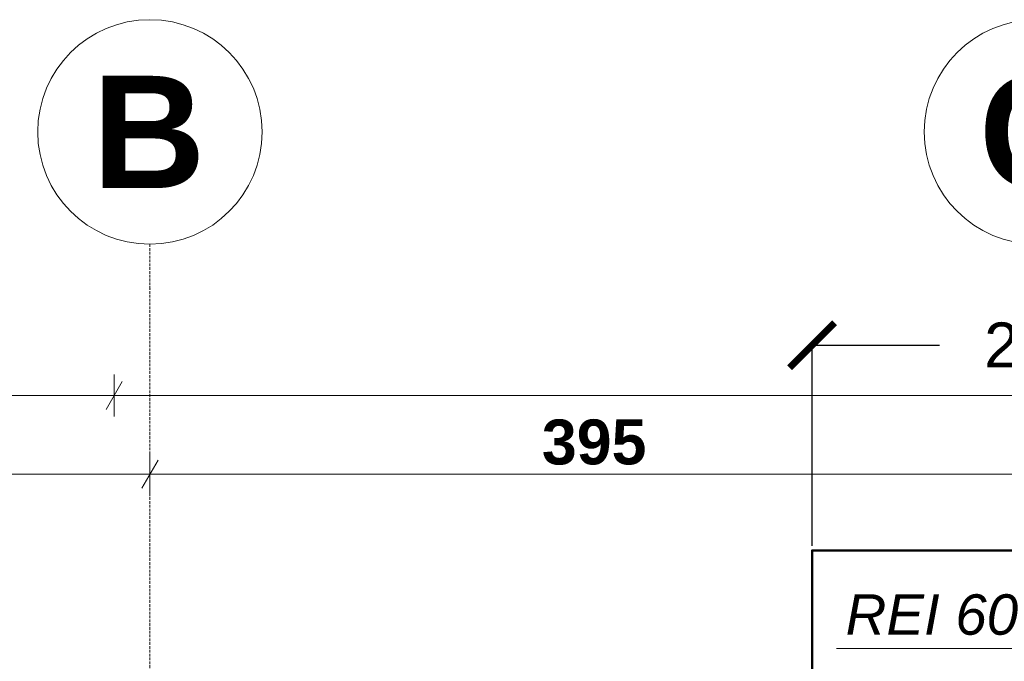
# Model space of a CAD drawing. Extents: x -7314 to 11761, y 144 to 9383.
# Tile 121 of 193: x 1976 to 2415, y 8813 to 9098. Entities that reach past the tile are written whole.
import ezdxf
from ezdxf.xclip import XClip

# ---------------------------------------------------------------- set-up
doc = ezdxf.new("R2010")
doc.units = 0
doc.header["$MEASUREMENT"] = 0
doc.header["$XCLIPFRAME"] = 0
doc.linetypes.add('Krawędzie ukryte', pattern=[68, 48, -20])
for name, color, linetype in [('FORMA - Arch 01 - 410-K Osie', 7, 'Continuous'), ('FORMA - Arch 04 - Wymiary i opisy ppoż', 7, 'Continuous'), ('FORMA - Arch 04 - Wymiary ogólne', 7, 'Continuous')]:
    doc.layers.add(name, color=color, linetype=linetype)
doc.styles.add('STYL_AUTOMATYCZNY_1', font='arial.ttf')
doc.styles.add('STYL_AUTOMATYCZNY_2', font='arial.ttf')
doc.styles.add('STYL_AUTOMATYCZNY_6', font='arial.ttf')
doc.styles.add('STYL_AUTOMATYCZNY_9', font='arial.ttf')
doc.dimstyles.get("Standard").update_dxf_attribs({"dimtxt": 0.18, "dimasz": 0.18, "dimexe": 0.18, "dimexo": 0.0625, "dimgap": 0.09, "dimtad": 0, "dimtih": 1, "dimtoh": 1, "dimdec": 4, "dimzin": 0, "dimdsep": 46, "dimtxsty": 'Standard', "dimcen": 0.09, "dimadec": 0, "dimazin": 0, "dimtfac": 1, "dimtdec": 4, "dimtofl": 0, "dimtmove": 0, "dimatfit": 3, "dimfxl": 1, "dimtolj": 1, "dimtzin": 0, "dimarcsym": 0})

# ---------------------------------------------------------------- blocks, each defined once
blk = doc.blocks.new('Rysunek_1_1', base_point=(4185.3, -5972.4))
at = {"layer": 'FORMA - Arch 01 - 410-K Osie', "color": 7, "linetype": 'Krawędzie ukryte', "lineweight": 13, "ltscale": 0.025}
for p, q in [((2034.04, 8978.35), (2034.04, 8998.29)), ((2034.04, 5890.7), (2034.04, 8978.35))]:
    blk.add_line(p, q, dxfattribs=at)
at = {"layer": 'FORMA - Arch 01 - 410-K Osie', "color": 7, "linetype": 'Continuous', "lineweight": 13, "ltscale": 0.025}
for centre in [(2034.04, 9048.29), (2429.04, 9048.29)]:
    blk.add_circle(centre, 50, dxfattribs=at)
at = {"layer": 'FORMA - Arch 01 - 410-K Osie', "color": 7, "linetype": 'Krawędzie ukryte', "lineweight": 13, "ltscale": 0.025}
blk.add_point((2034.04, 8978.35), dxfattribs=at)
blk.add_point((2034.04, 8978.35), dxfattribs=at)
at = {"layer": 'FORMA - Arch 04 - Wymiary i opisy ppoż', "color": 1, "linetype": 'Continuous', "lineweight": 13, "ltscale": 0.025}
blk.add_line((2423.46, 8818.22), (2340, 8818.22), dxfattribs=at)
at = {"layer": 'FORMA - Arch 04 - Wymiary ogólne', "color": 154, "linetype": 'Continuous', "lineweight": 13, "ltscale": 0.025}
for p, q in [((2021.71, 8937.14), (2014.49, 8924.64)), ((2018.1, 8921.51), (2018.1, 8940.26)), ((899.04, 8930.89), (2018.1, 8930.89)), ((2018.1, 8930.89), (9134.24, 8930.89)), ((2030.43, 8889.64), (2037.65, 8902.14)), ((2034.04, 8905.26), (2034.04, 8886.51)), ((2034.04, 8895.89), (914.04, 8895.89)), ((2429.04, 8895.89), (2034.04, 8895.89))]:
    blk.add_line(p, q, dxfattribs=at)
at = {"layer": 'FORMA - Arch 01 - 410-K Osie', "color": 7, "linetype": 'Continuous', "lineweight": 13, "char_height": 50, "attachment_point": 3, "style": 'STYL_AUTOMATYCZNY_6'}
for s, insert in [('\\A1;{\\pqr;\\pt0;\\fArial|b1|i0|c238|p0;\\W1.000000;B}', (2058.8, 9073.29)), ('\\A1;{\\pqr;\\pt0;\\fArial|b1|i0|c238|p0;\\W1.000000;C}', (2453.8, 9073.29))]:
    blk.add_mtext(s, dxfattribs=dict(at, insert=insert))
at = {"layer": 'FORMA - Arch 04 - Wymiary i opisy ppoż', "color": 1, "linetype": 'Continuous', "lineweight": 13, "insert": (2344, 8824.09), "char_height": 18, "attachment_point": 7, "style": 'STYL_AUTOMATYCZNY_1'}
blk.add_mtext('\\A1;{\\pql;\\fArial|b0|i1|c238|p0;\\W1.000000;R\\fArial|b0|i1|c238|p0;\\W1.000000;EI 60}', dxfattribs=at)
at = {"layer": 'FORMA - Arch 04 - Wymiary ogólne', "color": 154, "linetype": 'Continuous', "lineweight": 13, "insert": (2208.66, 8899.89), "char_height": 20, "width": 45.7634, "attachment_point": 7, "style": 'STYL_AUTOMATYCZNY_9'}
blk.add_mtext('\\A1;{\\pql;\\fArial|b1|i0|c238|p0;\\W1.000000;395}', dxfattribs=at)
blk = doc.blocks.new('_ArchTick')
at = {"color": 0, "linetype": 'ByBlock', "transparency": 16777216, "const_width": 0.15}
blk.add_lwpolyline([(-0.5, -0.5), (0.5, 0.5)], dxfattribs=at)
blk = doc.blocks.new('*D468')
at = {"color": 0, "lineweight": -2}
for p, q in [((2329.04, 8863.9), (2329.04, 8953.47)), ((2329.04, 8953.29), (2385.81, 8953.29)), ((2529.04, 8953.29), (2472.27, 8953.29)), ((2529.04, 8863.9), (2529.04, 8953.47))]:
    blk.add_line(p, q, dxfattribs=at)
at = {"layer": 'Defpoints', "color": 0}
for p in [(2529.04, 8953.29), (2329.04, 8861.9), (2529.04, 8861.9)]:
    blk.add_point(p, dxfattribs=at)
at = {"color": 0, "linetype": 'ByBlock', "lineweight": -2, "xscale": 20, "yscale": 20, "zscale": 20, "rotation": 180}
blk.add_blockref('_ArchTick', (2329.04, 8953.29), dxfattribs=at)
at = {"color": 0, "linetype": 'ByBlock', "lineweight": -2, "xscale": 20, "yscale": 20, "zscale": 20}
blk.add_blockref('_ArchTick', (2529.04, 8953.29), dxfattribs=at)
at = {"color": 1, "lineweight": 20, "insert": (2429.04, 8953.29), "char_height": 20, "attachment_point": 5, "style": 'STYL_AUTOMATYCZNY_2'}
blk.add_mtext('\\A1;200', dxfattribs=at)

msp = doc.modelspace()

# ---------------------------------------------------------------- block references
at = {"lineweight": 20}
ref = msp.add_blockref('Rysunek_1_1', (4185.29965, -5972.39804), dxfattribs=at)
XClip(ref).set_block_clipping_path([(254.0251470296, 246.5573808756), (9689.7973583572, 9358.9497337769)])

# ---------------------------------------------------------------- next in the draw order: linework, layer by layer
at = {"lineweight": 50}
msp.add_lwpolyline([(2529.04065, 8861.89689), (2529.04065, 8611.89689), (2329.04065, 8611.89689), (2329.04065, 8861.89689), (2529.04065, 8861.89689)], dxfattribs=at)

# ---------------------------------------------------------------- next in the draw order: dimensions: what is measured, and where the dimension line sits
at = {"lineweight": 20}
dim = msp.add_linear_dim(base=(2529.04065, 8953.28559), p1=(2329.04065, 8861.89689), p2=(2529.04065, 8861.89689), dimstyle='Standard', override={"dimtxt": 20, "dimasz": 20, "dimexo": 2, "dimgap": 21, "dimdec": 0, "dimtxsty": 'STYL_AUTOMATYCZNY_2', "dimblk1": 'ArchTick', "dimblk2": 'ArchTick', "dimsah": 1, "dimclrt": 1}, dxfattribs=at)
dim.commit()
dim.dimension.update_dxf_attribs({"geometry": '*D468', "text_midpoint": (2429.04065, 8953.28559), "text_rotation": 360})

doc.saveas('drawing.dxf')
